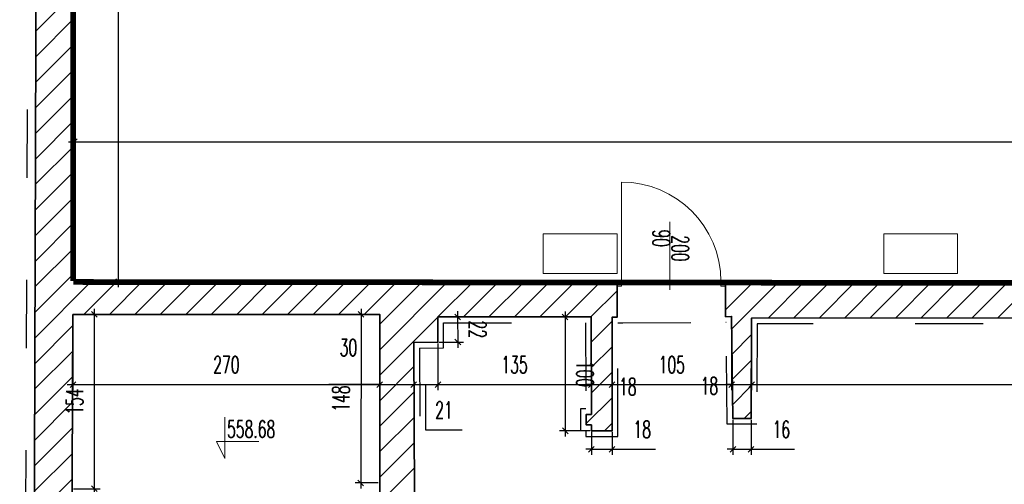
# Model space of a CAD drawing. Header units: millimetres. Extents: x 19887 to 192597, y -14203 to 39042.
# Tile 157 of 256: x 47759 to 49668, y -7898 to -6998. Entities that reach past the tile are written whole.
import ezdxf

# ---------------------------------------------------------------- set-up
doc = ezdxf.new("R2010")
doc.units = ezdxf.units.MM
doc.linetypes.add('ACAD_ISO03W100', pattern=[30, 12, -18])
doc.linetypes.add('DASHED2', pattern=[9.525, 6.35, -3.175])
doc.layers.get('Defpoints').update_dxf_attribs({"color": 4})
for name, color, linetype in [('A_DBA-RAMKI', 6, 'Continuous'), ('Sufit podwieszany', 252, 'Continuous'), ('Wymiarowanie', 3, 'Continuous'), ('Wypełnienie', 252, 'Continuous')]:
    doc.layers.add(name, color=color, linetype=linetype)
for name, color, linetype, lineweight in [('Basen_rzut_poziom_1_obrys', 252, 'Continuous', 35), ('Drzwi', 2, 'Continuous', 5), ('koty wysokościowe', 252, 'Continuous', 0), ('Schody', 252, 'Continuous', 5)]:
    doc.layers.add(name, color=color, linetype=linetype, lineweight=lineweight)
doc.styles.add('ROMANS', font='romans.shx', dxfattribs={"width": 0.6})
doc.styles.get("Standard").update_dxf_attribs({"font": 'arial.ttf'})
doc.dimstyles.new('000001FB70622F18', dxfattribs={"dimtxt": 20, "dimasz": 5, "dimexe": 5, "dimexo": 1, "dimgap": 20, "dimtad": 1, "dimtoh": 1, "dimdec": 0, "dimtxsty": 'Standard', "dimblk": 'OBLIQUE', "dimcen": 0, "dimdle": 5, "dimclrd": 252, "dimclre": 252, "dimclrt": 252, "dimadec": 0, "dimazin": 0, "dimtfac": 1, "dimtdec": 0, "dimtmove": 0, "dimatfit": 3, "dimldrblk": 'OBLIQUE', "dimfxl": 150, "dimfxlon": 1, "dimlwd": 25, "dimlwe": 25, "dimarcsym": 1})
pattern_1 = [(45, (-31599.654, -23084.227), (-11.22532, 11.22532), [])]

# ---------------------------------------------------------------- blocks, each defined once
blk = doc.blocks.new('_Oblique')
at = {"color": 0, "linetype": 'ByBlock', "lineweight": -2}
blk.add_line((-0.5, -0.5), (0.5, 0.5), dxfattribs=at)
blk = doc.blocks.new('*D594')
at = {"layer": 'Defpoints', "color": 0}
for p in [(-189.64, -3819.9), (80.7, -3819.9), (80.7, -3881.63)]:
    blk.add_point(p, dxfattribs=at)
at = {"layer": 'Wymiarowanie', "color": 252, "linetype": 'Continuous', "lineweight": 25}
for p, q in [((-189.64, -3820.9), (-189.64, -3886.63)), ((80.7, -3820.9), (80.7, -3886.63)), ((-194.64, -3881.63), (85.7, -3881.63))]:
    blk.add_line(p, q, dxfattribs=at)
at = {"layer": 'Wymiarowanie', "color": 252, "linetype": 'ByBlock', "lineweight": 25, "xscale": 5, "yscale": 5, "zscale": 5, "rotation": 180}
blk.add_blockref('_Oblique', (-189.64, -3881.63), dxfattribs=at)
at = {"layer": 'Wymiarowanie', "color": 252, "linetype": 'ByBlock', "lineweight": 25, "xscale": 5, "yscale": 5, "zscale": 5}
blk.add_blockref('_Oblique', (80.7, -3881.63), dxfattribs=at)
at = {"layer": 'Wymiarowanie', "color": 252, "insert": (-54.47, -3864.13), "char_height": 15, "attachment_point": 5, "style": 'ROMANS'}
blk.add_mtext('270', dxfattribs=at)
blk = doc.blocks.new('*D595')
at = {"layer": 'Defpoints', "color": 0}
for p in [(80.7, -3819.9), (110.69, -3844.47), (110.69, -3881.63)]:
    blk.add_point(p, dxfattribs=at)
at = {"layer": 'Wymiarowanie', "color": 252, "linetype": 'Continuous', "lineweight": 25}
for p, q in [((80.7, -3820.9), (80.7, -3886.63)), ((110.69, -3845.47), (110.69, -3886.63)), ((80.7, -3881.63), (35.83, -3881.63)), ((75.7, -3881.63), (115.69, -3881.63))]:
    blk.add_line(p, q, dxfattribs=at)
at = {"layer": 'Wymiarowanie', "color": 252, "linetype": 'ByBlock', "lineweight": 25, "xscale": 5, "yscale": 5, "zscale": 5, "rotation": 180}
blk.add_blockref('_Oblique', (80.7, -3881.63), dxfattribs=at)
at = {"layer": 'Wymiarowanie', "color": 252, "linetype": 'ByBlock', "lineweight": 25, "xscale": 5, "yscale": 5, "zscale": 5}
blk.add_blockref('_Oblique', (110.69, -3881.63), dxfattribs=at)
at = {"layer": 'Wymiarowanie', "color": 252, "insert": (53.11, -3849.02), "char_height": 15, "attachment_point": 5, "style": 'ROMANS'}
blk.add_mtext('30', dxfattribs=at)
blk = doc.blocks.new('*D598')
at = {"layer": 'Defpoints', "color": 0}
for p in [(132.02, -3844.34), (110.69, -3844.47), (132.02, -3881.63)]:
    blk.add_point(p, dxfattribs=at)
at = {"layer": 'Wymiarowanie', "color": 252, "linetype": 'Continuous', "lineweight": 25}
for p, q in [((110.69, -3845.47), (110.69, -3886.63)), ((132.02, -3845.34), (132.02, -3886.63)), ((105.69, -3881.63), (137.02, -3881.63)), ((121.35, -3921.63), (121.35, -3881.63)), ((153.35, -3921.63), (121.35, -3921.63))]:
    blk.add_line(p, q, dxfattribs=at)
at = {"layer": 'Wymiarowanie', "color": 252, "linetype": 'ByBlock', "lineweight": 25, "xscale": 5, "yscale": 5, "zscale": 5, "rotation": 180}
blk.add_blockref('_Oblique', (110.69, -3881.63), dxfattribs=at)
at = {"layer": 'Wymiarowanie', "color": 252, "linetype": 'ByBlock', "lineweight": 25, "xscale": 5, "yscale": 5, "zscale": 5}
blk.add_blockref('_Oblique', (132.02, -3881.63), dxfattribs=at)
at = {"layer": 'Wymiarowanie', "color": 252, "insert": (137.35, -3904.13), "char_height": 15, "attachment_point": 5, "style": 'ROMANS'}
blk.add_mtext('21', dxfattribs=at)
blk = doc.blocks.new('*D599')
at = {"layer": 'Defpoints', "color": 0}
for p in [(267.08, -3822.1), (132.02, -3844.34), (267.08, -3881.63)]:
    blk.add_point(p, dxfattribs=at)
at = {"layer": 'Wymiarowanie', "color": 252, "linetype": 'Continuous', "lineweight": 25}
for p, q in [((267.08, -3823.1), (267.08, -3886.63)), ((132.02, -3845.34), (132.02, -3886.63)), ((127.02, -3881.63), (272.08, -3881.63))]:
    blk.add_line(p, q, dxfattribs=at)
at = {"layer": 'Wymiarowanie', "color": 252, "linetype": 'ByBlock', "lineweight": 25, "xscale": 5, "yscale": 5, "zscale": 5, "rotation": 180}
blk.add_blockref('_Oblique', (132.02, -3881.63), dxfattribs=at)
at = {"layer": 'Wymiarowanie', "color": 252, "linetype": 'ByBlock', "lineweight": 25, "xscale": 5, "yscale": 5, "zscale": 5}
blk.add_blockref('_Oblique', (267.08, -3881.63), dxfattribs=at)
at = {"layer": 'Wymiarowanie', "color": 252, "insert": (199.55, -3864.13), "char_height": 15, "attachment_point": 5, "style": 'ROMANS'}
blk.add_mtext('135', dxfattribs=at)
blk = doc.blocks.new('*D600')
at = {"layer": 'Defpoints', "color": 0}
for p in [(267.08, -3822.1), (285.44, -3822.39), (285.44, -3881.63)]:
    blk.add_point(p, dxfattribs=at)
at = {"layer": 'Wymiarowanie', "color": 252, "linetype": 'Continuous', "lineweight": 25}
for p, q in [((267.08, -3823.1), (267.08, -3886.63)), ((285.44, -3823.39), (285.44, -3886.63)), ((262.08, -3881.63), (290.44, -3881.63)), ((267.08, -3881.63), (262.08, -3881.63)), ((285.44, -3881.63), (290.44, -3881.63))]:
    blk.add_line(p, q, dxfattribs=at)
at = {"layer": 'Wymiarowanie', "color": 252, "linetype": 'ByBlock', "lineweight": 25, "xscale": 5, "yscale": 5, "zscale": 5}
blk.add_blockref('_Oblique', (267.08, -3881.63), dxfattribs=at)
at = {"layer": 'Wymiarowanie', "color": 252, "linetype": 'ByBlock', "lineweight": 25, "xscale": 5, "yscale": 5, "zscale": 5, "rotation": 180}
blk.add_blockref('_Oblique', (285.44, -3881.63), dxfattribs=at)
at = {"layer": 'Wymiarowanie', "color": 252, "insert": (299.37, -3883.45), "char_height": 15, "attachment_point": 5, "style": 'ROMANS'}
blk.add_mtext('18', dxfattribs=at)
blk = doc.blocks.new('*D601')
at = {"layer": 'Defpoints', "color": 0}
for p in [(285.44, -3822.39), (390.83, -3821.6), (390.83, -3881.63)]:
    blk.add_point(p, dxfattribs=at)
at = {"layer": 'Wymiarowanie', "color": 252, "linetype": 'Continuous', "lineweight": 25}
for p, q in [((285.44, -3823.39), (285.44, -3886.63)), ((390.83, -3822.6), (390.83, -3886.63)), ((280.44, -3881.63), (395.83, -3881.63))]:
    blk.add_line(p, q, dxfattribs=at)
at = {"layer": 'Wymiarowanie', "color": 252, "linetype": 'ByBlock', "lineweight": 25, "xscale": 5, "yscale": 5, "zscale": 5, "rotation": 180}
blk.add_blockref('_Oblique', (285.44, -3881.63), dxfattribs=at)
at = {"layer": 'Wymiarowanie', "color": 252, "linetype": 'ByBlock', "lineweight": 25, "xscale": 5, "yscale": 5, "zscale": 5}
blk.add_blockref('_Oblique', (390.83, -3881.63), dxfattribs=at)
at = {"layer": 'Wymiarowanie', "color": 252, "insert": (338.14, -3864.13), "char_height": 15, "attachment_point": 5, "style": 'ROMANS'}
blk.add_mtext('105', dxfattribs=at)
blk = doc.blocks.new('*D603')
at = {"layer": 'Defpoints', "color": 0}
for p in [(390.83, -3821.6), (408.51, -3823.06), (408.51, -3881.63)]:
    blk.add_point(p, dxfattribs=at)
at = {"layer": 'Wymiarowanie', "color": 252, "linetype": 'Continuous', "lineweight": 25}
for p, q in [((390.83, -3822.6), (390.83, -3886.63)), ((408.51, -3824.06), (408.51, -3886.63)), ((385.83, -3881.63), (413.51, -3881.63)), ((390.83, -3881.63), (385.83, -3881.63)), ((408.51, -3881.63), (413.51, -3881.63))]:
    blk.add_line(p, q, dxfattribs=at)
at = {"layer": 'Wymiarowanie', "color": 252, "linetype": 'ByBlock', "lineweight": 25, "xscale": 5, "yscale": 5, "zscale": 5}
blk.add_blockref('_Oblique', (390.83, -3881.63), dxfattribs=at)
at = {"layer": 'Wymiarowanie', "color": 252, "linetype": 'ByBlock', "lineweight": 25, "xscale": 5, "yscale": 5, "zscale": 5, "rotation": 180}
blk.add_blockref('_Oblique', (408.51, -3881.63), dxfattribs=at)
at = {"layer": 'Wymiarowanie', "color": 252, "insert": (371.24, -3882.72), "char_height": 15, "attachment_point": 5, "style": 'ROMANS'}
blk.add_mtext('18', dxfattribs=at)
blk = doc.blocks.new('*D606')
at = {"layer": 'Defpoints', "color": 0}
for p in [(408.51, -3823.06), (1217.59, -3822.83), (1217.59, -3881.63)]:
    blk.add_point(p, dxfattribs=at)
at = {"layer": 'Wymiarowanie', "color": 252, "linetype": 'Continuous', "lineweight": 25}
for p, q in [((408.51, -3824.06), (408.51, -3886.63)), ((1217.59, -3823.83), (1217.59, -3886.63)), ((403.51, -3881.63), (1222.59, -3881.63))]:
    blk.add_line(p, q, dxfattribs=at)
at = {"layer": 'Wymiarowanie', "color": 252, "linetype": 'ByBlock', "lineweight": 25, "xscale": 5, "yscale": 5, "zscale": 5, "rotation": 180}
blk.add_blockref('_Oblique', (408.51, -3881.63), dxfattribs=at)
at = {"layer": 'Wymiarowanie', "color": 252, "linetype": 'ByBlock', "lineweight": 25, "xscale": 5, "yscale": 5, "zscale": 5}
blk.add_blockref('_Oblique', (1217.59, -3881.63), dxfattribs=at)
at = {"layer": 'Wymiarowanie', "color": 252, "insert": (813.05, -3864.13), "char_height": 15, "attachment_point": 5, "style": 'ROMANS'}
blk.add_mtext('809', dxfattribs=at)
blk = doc.blocks.new('*D742')
at = {"layer": 'Defpoints', "color": 0}
for p in [(267.08, -3822.1), (244.26, -3922.36), (267.26, -3922.32)]:
    blk.add_point(p, dxfattribs=at)
at = {"layer": 'Wymiarowanie', "color": 252, "linetype": 'Continuous', "lineweight": 25}
for p, q in [((244.07, -3817.14), (244.27, -3927.36)), ((266.08, -3822.1), (239.08, -3822.15)), ((266.26, -3922.32), (239.26, -3922.37))]:
    blk.add_line(p, q, dxfattribs=at)
at = {"layer": 'Wymiarowanie', "color": 252, "linetype": 'ByBlock', "lineweight": 25, "xscale": 5, "yscale": 5, "zscale": 5}
for p, rotation in [((244.08, -3822.14), 90.10390220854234), ((244.26, -3922.36), 270.1039022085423)]:
    blk.add_blockref('_Oblique', p, dxfattribs=dict(at, rotation=rotation))
at = {"layer": 'Wymiarowanie', "color": 252, "insert": (261.67, -3872.22), "char_height": 15, "attachment_point": 5, "rotation": 270.1039, "style": 'ROMANS'}
blk.add_mtext('100', dxfattribs=at)
blk = doc.blocks.new('*D743')
at = {"layer": 'Defpoints', "color": 0}
for p in [(131.89, -3822.1), (132.03, -3844.34), (149.56, -3844.23)]:
    blk.add_point(p, dxfattribs=at)
at = {"layer": 'Wymiarowanie', "color": 252, "linetype": 'Continuous', "lineweight": 25}
for p, q in [((149.39, -3816.99), (149.59, -3849.23)), ((132.89, -3822.1), (154.42, -3821.96)), ((133.03, -3844.33), (154.56, -3844.2))]:
    blk.add_line(p, q, dxfattribs=at)
at = {"layer": 'Wymiarowanie', "color": 252, "linetype": 'ByBlock', "lineweight": 25, "xscale": 5, "yscale": 5, "zscale": 5}
for p, rotation in [((149.42, -3821.99), 90.35131441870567), ((149.56, -3844.23), 270.3513144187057)]:
    blk.add_blockref('_Oblique', p, dxfattribs=dict(at, rotation=rotation))
at = {"layer": 'Wymiarowanie', "color": 252, "insert": (166.99, -3833), "char_height": 15, "attachment_point": 5, "rotation": 270.35131, "style": 'ROMANS'}
blk.add_mtext('22', dxfattribs=at)
blk = doc.blocks.new('*D744')
at = {"layer": 'Defpoints', "color": 0}
for p in [(80.7, -3819.9), (63.92, -3968.2), (80.36, -3968.24)]:
    blk.add_point(p, dxfattribs=at)
at = {"layer": 'Wymiarowanie', "color": 252, "linetype": 'Continuous', "lineweight": 25}
for p, q in [((64.27, -3814.86), (63.91, -3973.2)), ((79.7, -3819.9), (59.26, -3819.85)), ((79.36, -3968.24), (58.92, -3968.19))]:
    blk.add_line(p, q, dxfattribs=at)
at = {"layer": 'Wymiarowanie', "color": 252, "linetype": 'ByBlock', "lineweight": 25, "xscale": 5, "yscale": 5, "zscale": 5}
for p, rotation in [((64.26, -3819.86), 89.86940026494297), ((63.92, -3968.2), 269.869400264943)]:
    blk.add_blockref('_Oblique', p, dxfattribs=dict(at, rotation=rotation))
at = {"layer": 'Wymiarowanie', "color": 252, "insert": (46.59, -3893.99), "char_height": 15, "attachment_point": 5, "rotation": 89.8694, "style": 'ROMANS'}
blk.add_mtext('148', dxfattribs=at)
blk = doc.blocks.new('*D972')
at = {"layer": 'Defpoints', "color": 0}
for p in [(267.26, -3922.32), (285.44, -3922.32), (285.44, -3938.58)]:
    blk.add_point(p, dxfattribs=at)
at = {"layer": 'Wymiarowanie', "color": 252, "linetype": 'Continuous', "lineweight": 25}
for p, q in [((267.26, -3923.32), (267.26, -3943.58)), ((285.44, -3923.32), (285.44, -3943.58)), ((267.26, -3938.58), (262.26, -3938.58)), ((267.26, -3938.58), (285.44, -3938.58)), ((285.44, -3938.58), (323.72, -3938.58))]:
    blk.add_line(p, q, dxfattribs=at)
at = {"layer": 'Wymiarowanie', "color": 252, "linetype": 'ByBlock', "lineweight": 25, "xscale": 5, "yscale": 5, "zscale": 5}
blk.add_blockref('_Oblique', (267.26, -3938.58), dxfattribs=at)
at = {"layer": 'Wymiarowanie', "color": 252, "linetype": 'ByBlock', "lineweight": 25, "xscale": 5, "yscale": 5, "zscale": 5, "rotation": 180}
blk.add_blockref('_Oblique', (285.44, -3938.58), dxfattribs=at)
at = {"layer": 'Wymiarowanie', "color": 252, "insert": (312.08, -3921.08), "char_height": 15, "attachment_point": 5, "style": 'ROMANS'}
blk.add_mtext('18', dxfattribs=at)
blk = doc.blocks.new('*D974')
at = {"layer": 'Defpoints', "color": 0}
for p in [(391.95, -3911.6), (407.97, -3911.69), (407.97, -3938.58)]:
    blk.add_point(p, dxfattribs=at)
at = {"layer": 'Wymiarowanie', "color": 252, "linetype": 'Continuous', "lineweight": 25}
for p, q in [((391.95, -3912.6), (391.95, -3943.58)), ((407.97, -3912.69), (407.97, -3943.58)), ((391.95, -3938.58), (386.95, -3938.58)), ((391.95, -3938.58), (407.97, -3938.58)), ((407.97, -3938.58), (446.26, -3938.58))]:
    blk.add_line(p, q, dxfattribs=at)
at = {"layer": 'Wymiarowanie', "color": 252, "linetype": 'ByBlock', "lineweight": 25, "xscale": 5, "yscale": 5, "zscale": 5}
blk.add_blockref('_Oblique', (391.95, -3938.58), dxfattribs=at)
at = {"layer": 'Wymiarowanie', "color": 252, "linetype": 'ByBlock', "lineweight": 25, "xscale": 5, "yscale": 5, "zscale": 5, "rotation": 180}
blk.add_blockref('_Oblique', (407.97, -3938.58), dxfattribs=at)
at = {"layer": 'Wymiarowanie', "color": 252, "insert": (434.62, -3921.08), "char_height": 15, "attachment_point": 5, "style": 'ROMANS'}
blk.add_mtext('16', dxfattribs=at)
blk = doc.blocks.new('*D1017')
at = {"layer": 'Defpoints', "color": 0}
for p in [(3082.33, -3667.74), (-188.6, -3790.87), (3082.33, -3793.38)]:
    blk.add_point(p, dxfattribs=at)
at = {"layer": 'Wymiarowanie', "color": 252, "linetype": 'Continuous', "lineweight": 25}
for p, q in [((-193.6, -3667.74), (3087.33, -3667.74)), ((-188.6, -3789.87), (-188.6, -3662.74)), ((3082.33, -3792.38), (3082.33, -3662.74))]:
    blk.add_line(p, q, dxfattribs=at)
at = {"layer": 'Wymiarowanie', "color": 252, "linetype": 'ByBlock', "lineweight": 25, "xscale": 5, "yscale": 5, "zscale": 5, "rotation": 180}
blk.add_blockref('_Oblique', (-188.6, -3667.74), dxfattribs=at)
at = {"layer": 'Wymiarowanie', "color": 252, "linetype": 'ByBlock', "lineweight": 25, "xscale": 5, "yscale": 5, "zscale": 5}
blk.add_blockref('_Oblique', (3082.33, -3667.74), dxfattribs=at)
at = {"layer": 'Wymiarowanie', "color": 252, "insert": (1446.86, -3650.24), "char_height": 15, "attachment_point": 5, "style": 'ROMANS'}
blk.add_mtext('3271', dxfattribs=at)
blk = doc.blocks.new('*D1013')
at = {"layer": 'Defpoints', "color": 0}
for p in [(-189.64, -1975.4), (-149.5, -1975.4), (-188.6, -3790.87)]:
    blk.add_point(p, dxfattribs=at)
at = {"layer": 'Wymiarowanie', "color": 252, "linetype": 'Continuous', "lineweight": 25}
for p, q in [((-188.64, -1975.4), (-144.5, -1975.4)), ((-149.5, -3795.87), (-149.5, -1970.4)), ((-187.6, -3790.87), (-144.5, -3790.87))]:
    blk.add_line(p, q, dxfattribs=at)
at = {"layer": 'Wymiarowanie', "color": 252, "linetype": 'ByBlock', "lineweight": 25, "xscale": 5, "yscale": 5, "zscale": 5}
for p, rotation in [((-149.5, -1975.4), 90.00000000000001), ((-149.5, -3790.87), 270)]:
    blk.add_blockref('_Oblique', p, dxfattribs=dict(at, rotation=rotation))
at = {"layer": 'Wymiarowanie', "color": 252, "insert": (-167, -2883.14), "char_height": 15, "attachment_point": 5, "rotation": 90, "style": 'ROMANS'}
blk.add_mtext('1815', dxfattribs=at)
blk = doc.blocks.new('*D1015')
at = {"layer": 'Defpoints', "color": 0}
for p in [(-189.64, -3819.9), (-170.76, -3819.9), (-190.28, -3973.41)]:
    blk.add_point(p, dxfattribs=at)
at = {"layer": 'Wymiarowanie', "color": 252, "linetype": 'Continuous', "lineweight": 25}
for p, q in [((-170.76, -3978.41), (-170.76, -3814.9)), ((-188.64, -3819.9), (-165.76, -3819.9)), ((-189.28, -3973.41), (-165.76, -3973.41))]:
    blk.add_line(p, q, dxfattribs=at)
at = {"layer": 'Wymiarowanie', "color": 252, "linetype": 'ByBlock', "lineweight": 25, "xscale": 5, "yscale": 5, "zscale": 5}
for p, rotation in [((-170.76, -3819.9), 90.00000000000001), ((-170.76, -3973.41), 270)]:
    blk.add_blockref('_Oblique', p, dxfattribs=dict(at, rotation=rotation))
at = {"layer": 'Wymiarowanie', "color": 252, "insert": (-188.26, -3896.65), "char_height": 15, "attachment_point": 5, "rotation": 90, "style": 'ROMANS'}
blk.add_mtext('154', dxfattribs=at)
blk = doc.blocks.new('G$CF5E15B28')
at = {"layer": 'Wypełnienie'}
h = blk.add_hatch(dxfattribs=at)
h.set_pattern_fill('ANSI31', color=253, scale=5, angle=90)
h.set_pattern_definition(pattern_1)
h.paths.add_polyline_path([(-218.86, -2444.53), (-225.46, -4520.85), (-192.57, -4522.4), (-189.64, -3819.9), (80.7, -3819.9), (80.7, -3790.84), (-188.6, -3790.87), (-188.6, -2444.53)])
h = blk.add_hatch(dxfattribs=at)
h.set_pattern_fill('ANSI31', color=253, scale=5, angle=90)
h.set_pattern_definition(pattern_1)
h.paths.add_polyline_path([(110.69, -3844.47), (132.03, -3844.34), (131.89, -3822.1), (267.08, -3822.1), (267.28, -3907.97), (262.73, -3907.97), (262.73, -3917.17), (267.26, -3917.17), (267.26, -3922.32), (285.44, -3922.32), (285.44, -3822.39), (289.87, -3822.39), (289.87, -3790.87), (80.7, -3790.84), (80.97, -4050.51), (111.5, -4050.49)])
h = blk.add_hatch(dxfattribs=at)
h.set_pattern_fill('ANSI31', color=253, scale=5, angle=90)
h.set_pattern_definition(pattern_1)
h.paths.add_polyline_path([(2527.78, -3792.93), (385.45, -3790.77), (385.45, -3821.86), (390.83, -3821.6), (391.95, -3911.6), (407.97, -3911.6), (408.51, -3823.06), (1217.59, -3822.83), (1217.59, -4029.44), (1060.17, -4028.42), (1060.17, -4064.91), (1091.26, -4064.91), (1091.26, -4043.43), (1216.23, -4043.43), (1216.23, -4063.03), (1229.37, -4063.03), (1229.37, -3822.83), (2344.27, -3822.51), (2342.25, -4063.67), (2467.7, -4063.67), (2464.4, -4396.62), (2455.31, -4396.62), (2455.89, -4416.87), (2453.74, -4416.87), (2453.74, -4424.34), (2581.42, -4423.94), (2581.42, -4414.9), (2578.51, -4414.9), (2579, -4396.25), (2505.98, -4396.25), (2505.68, -4368.36), (2476.63, -4368.67), (2481.49, -4046.88), (2354.27, -4047.21), (2356.87, -3822.5), (2527.78, -3822.31)])
at = {"layer": 'Basen_rzut_poziom_1_obrys', "color": 253, "elevation": 0}
for points in [[(289.87, -3790.82), (-188.6, -3790.87), (-188.6, -2444.53), (-218.86, -2444.53), (-225.46, -4520.85)], [(110.69, -3844.47), (132.02, -3844.34), (131.89, -3822.1), (267.08, -3822.1), (267.28, -3907.97), (262.73, -3907.97), (262.73, -3917.17), (267.26, -3917.17), (267.26, -3922.32), (285.44, -3922.32), (285.44, -3822.39), (289.87, -3822.39), (289.87, -3790.82)], [(385.45, -3821.86), (385.45, -3790.77), (2527.78, -3792.93)], [(-192.57, -4522.4), (-189.64, -3819.9)], [(80.7, -3968.24), (80.7, -3819.9), (-189.64, -3819.9)], [(1060.17, -4028.42), (1217.59, -4029.44), (1217.59, -3822.83), (408.51, -3823.06), (407.97, -3911.6), (391.95, -3911.6), (390.83, -3821.6), (385.45, -3821.86)], [(110.69, -3844.47), (111.5, -4050.49), (267.11, -4050.4), (267.56, -4016.85), (285.68, -4016.56), (285.38, -4050.11), (401.01, -4051.12), (401.01, -4051.12), (401.01, -4068.51), (110.7, -4067.04)], [(80.7, -3968.24), (82.05, -4377.46)]]:
    blk.add_lwpolyline(points, dxfattribs=at)
at = {"layer": 'Drzwi', "color": 253, "elevation": 0}
for points in [[(293.87, -3790.82), (293.87, -3703.24)], [(336.36, -3778.22), (336.36, -3738.22)], [(336.36, -3778.22), (336.36, -3798.22)]]:
    blk.add_lwpolyline(points, dxfattribs=at)
for points in [[(289.87, -3790.82), (293.87, -3790.82), (293.87, -3794.82), (289.87, -3794.82)], [(381.45, -3790.82), (385.45, -3790.82), (385.45, -3794.82), (381.45, -3794.82)]]:
    blk.add_lwpolyline(points, close=True, dxfattribs=at)
at = {"layer": 'Drzwi', "color": 253}
blk.add_arc((293.87, -3790.82, 0), 87.58, 0, 90, dxfattribs=at)
at = {"layer": 'koty wysokościowe', "color": 253, "elevation": 0}
for points in [[(-55.71, -3910.45), (-55.71, -3946.68)], [(-63.21, -3931.68), (-55.71, -3931.68)], [(-55.71, -3946.68), (-63.21, -3931.68)], [(-55.71, -3931.68), (-25.71, -3931.68)]]:
    blk.add_lwpolyline(points, dxfattribs=at)
at = {"layer": 'Schody', "color": 253, "elevation": 0}
for points in [[(289.87, -3783.82), (224.87, -3783.82), (224.87, -3748.82), (289.87, -3748.82)], [(589.87, -3783.82), (524.87, -3783.82), (524.87, -3748.82), (589.87, -3748.82)]]:
    blk.add_lwpolyline(points, close=True, dxfattribs=at)
at = {"layer": 'Sufit podwieszany', "color": 253, "linetype": 'ACAD_ISO03W100', "ltscale": 5, "elevation": 0}
for points in [[(-224.84, -2439.49), (-233.82, -4524.85)], [(115.71, -3849.44), (137.05, -3849.31), (136.92, -3827.1), (262.09, -3827.1), (262.27, -3902.97), (257.73, -3902.97), (257.73, -3922.17), (262.26, -3922.17), (262.26, -3927.32), (290.44, -3927.32), (290.44, -3827.39), (294.87, -3827.39), (385.7, -3826.86)], [(1055.17, -4023.42), (1212.59, -4024.41), (1212.59, -3828.77), (413.48, -3828.06), (412.94, -3916.6), (387.02, -3916.6), (385.9, -3826.85), (385.7, -3826.86)], [(115.71, -3849.44), (116.48, -4045.4), (262.18, -4045.4), (262.62, -4011.93), (290.73, -4011.47), (290.43, -4045.15), (400, -4046.12), (406.01, -4046.12), (406.01, -4073.53), (115.79, -4072.07)]]:
    blk.add_lwpolyline(points, dxfattribs=at)
at = {"layer": 'Drzwi', "color": 253, "char_height": 15, "width": 190.2964, "attachment_point": 7, "rotation": 270, "style": 'ROMANS'}
for s, insert in [('90', (321.42, -3745.04, 0)), ('200', (338.02, -3750.14, 0))]:
    blk.add_mtext(s, dxfattribs=dict(at, insert=insert))
at = {"layer": 'koty wysokościowe', "color": 253, "insert": (-53.81, -3913.35, 0), "char_height": 15, "width": 21553.2844, "attachment_point": 1, "style": 'ROMANS'}
blk.add_mtext('558.68', dxfattribs=at)
at = {"layer": 'Schody', "color": 253, "char_height": 15, "width": 190.2964, "attachment_point": 7, "rotation": 89.56828, "style": 'ROMANS'}
for s, insert in [('30', (-106.15, -4121.74, 0)), ('9x17', (-126.98, -4130.39, 0))]:
    blk.add_mtext(s, dxfattribs=dict(at, insert=insert))
at = {"layer": 'Wymiarowanie', "color": 253}
for base, p1, p2, angle, override, picture, middle in [((-149.5, -1975.4, 0), (-188.6, -3790.87, 0), (-189.64, -1975.4, 0), 90, {"dimtxt": 15, "dimgap": 10, "dimtxsty": 'ROMANS'}, '*D1013', (-167, -2883.14, 0)), ((3082.33, -3667.74, 0), (-188.6, -3790.87, 0), (3082.33, -3793.38, 0), 0, {"dimtxt": 15, "dimgap": 10, "dimtxsty": 'ROMANS'}, '*D1017', (1446.86, -3650.24, 0)), ((-170.76, -3819.9, 0), (-190.28, -3973.41, 0), (-189.64, -3819.9, 0), 90, {"dimtxt": 15, "dimgap": 10, "dimtxsty": 'ROMANS'}, '*D1015', (-188.26, -3896.65, 0)), ((80.7, -3881.63, 0), (-189.64, -3819.9, 0), (80.7, -3819.9, 0), 0, {"dimtxt": 15, "dimgap": 10, "dimtxsty": 'ROMANS'}, '*D594', (-54.47, -3864.13, 0)), ((267.08, -3881.63, 0), (132.02, -3844.34, 0), (267.08, -3822.1, 0), 0, {"dimtxt": 15, "dimgap": 10, "dimtxsty": 'ROMANS', "dimtmove": 1}, '*D599', (199.55, -3864.13, 0)), ((390.83, -3881.63, 0), (285.44, -3822.39, 0), (390.83, -3821.6, 0), 0, {"dimtxt": 15, "dimgap": 10, "dimtxsty": 'ROMANS', "dimtmove": 1}, '*D601', (338.14, -3864.13, 0)), ((1217.59, -3881.63, 0), (408.51, -3823.06, 0), (1217.59, -3822.83, 0), 0, {"dimtxt": 15, "dimgap": 10, "dimtxsty": 'ROMANS', "dimtmove": 1}, '*D606', (813.05, -3864.13, 0)), ((132.02, -3881.63, 0), (110.69, -3844.47, 0), (132.02, -3844.34, 0), 0, {"dimtxt": 15, "dimgap": 10, "dimtxsty": 'ROMANS', "dimtmove": 1}, '*D598', (131.35, -3904.13, 0)), ((285.44, -3938.58, 0), (267.26, -3922.32, 0), (285.44, -3922.32, 0), 0, {"dimtxt": 15, "dimgap": 10, "dimtxsty": 'ROMANS'}, '*D972', (312.08, -3921.08, 0)), ((407.97, -3938.58, 0), (391.95, -3911.6, 0), (407.97, -3911.69, 0), 0, {"dimtxt": 15, "dimgap": 10, "dimtxsty": 'ROMANS'}, '*D974', (434.62, -3921.08, 0))]:
    dim = blk.add_linear_dim(base=base, p1=p1, p2=p2, angle=angle, dimstyle='000001FB70622F18', override=override, dxfattribs=at)
    dim.commit()
    dim.dimension.update_dxf_attribs({"geometry": picture, "text_midpoint": middle})
for p1, p2, distance, picture, middle in [((80.7, -3819.9, 0), (80.36, -3968.24, 0), -16.44, '*D744', (46.59, -3893.99, 0)), ((267.08, -3822.1, 0), (267.26, -3922.32, 0), -23, '*D742', (261.67, -3872.22, 0))]:
    dim = blk.add_aligned_dim(p1=p1, p2=p2, distance=distance, dimstyle='000001FB70622F18', override={"dimtxt": 15, "dimgap": 10, "dimtxsty": 'ROMANS'}, dxfattribs=at)
    dim.commit()
    dim.dimension.update_dxf_attribs({"geometry": picture, "text_midpoint": middle})
for base, p1, p2, angle, override, picture, middle, dimtype in [((149.56, -3844.23, 0), (131.89, -3822.1, 0), (132.03, -3844.34, 0), 270.35131, {"dimtxt": 15, "dimgap": 10, "dimtxsty": 'ROMANS'}, '*D743', (149.49, -3833.11, 0), 161), ((110.69, -3881.63, 0), (80.7, -3819.9, 0), (110.69, -3844.47, 0), 0, {"dimtxt": 15, "dimgap": 10, "dimtxsty": 'ROMANS', "dimtmove": 1}, '*D595', (53.11, -3866.52, 0), 160), ((285.44, -3881.63, 0), (267.08, -3822.1, 0), (285.44, -3822.39, 0), 0, {"dimtxt": 15, "dimgap": 10, "dimtxsty": 'ROMANS', "dimtmove": 1}, '*D600', (299.37, -3900.95, 0), 160), ((408.51, -3881.63, 0), (390.83, -3821.6, 0), (408.51, -3823.06, 0), 0, {"dimtxt": 15, "dimgap": 10, "dimtxsty": 'ROMANS', "dimtmove": 1}, '*D603', (371.24, -3900.22, 0), 160)]:
    dim = blk.add_linear_dim(base=base, p1=p1, p2=p2, angle=angle, dimstyle='000001FB70622F18', override=override, dxfattribs=at)
    dim.commit()
    dim.dimension.update_dxf_attribs({"geometry": picture, "text_midpoint": middle, "dimtype": dimtype})

msp = doc.modelspace()

# ---------------------------------------------------------------- linework, layer by layer
at = {"layer": 'A_DBA-RAMKI', "color": 210, "linetype": 'DASHED2', "ltscale": 10, "const_width": 11, "elevation": 0}
msp.add_lwpolyline([(47862.8, -7503.5), (47860.5, -3511.6), (46453.5, -3511.6, -0.129711), (47820.3, -38.2), (47889.9, -33.3), (48028.9, 136.1), (47956.5, 196.6), (48428.3, 760.9), (51021.3, 752.5), (51021.3, 92.5), (51711.1, -506.8), (51632.4, -586.3), (51786.1, -723.3)], format="xyb", dxfattribs=at)
msp.add_lwpolyline([(53463, -7511.2), (47862.8, -7505.7)], dxfattribs=at)

# ---------------------------------------------------------------- block references
at = {"xscale": 2.2, "yscale": 2.2, "zscale": 2.2}
msp.add_blockref('G$CF5E15B28', (48279.4, 835.1, 0), dxfattribs=at)

doc.saveas('drawing.dxf')
